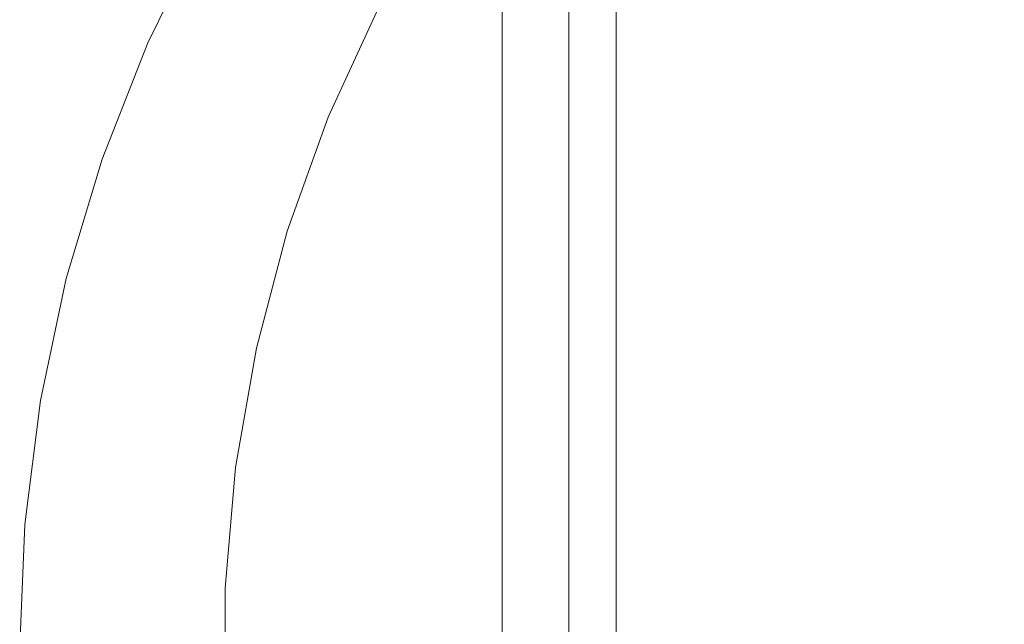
# Model space of a CAD drawing. Header units: millimetres. Extents: x -148 to 148, y -92 to 92.
# Tile 13 of 49: x -148 to -75, y 2 to 47. Entities that reach past the tile are written whole.
import ezdxf

# ---------------------------------------------------------------- set-up
doc = ezdxf.new("R2010")
doc.units = ezdxf.units.MM
doc.header["$LTSCALE"] = 25.4
doc.layers.add('Lighting-Moving Light', color=7, linetype='Continuous', lineweight=5, true_color=0x000000)

# ---------------------------------------------------------------- blocks, each defined once
blk = doc.blocks.new('Group-1')
at = {"layer": 'Lighting-Moving Light', "color": 7, "linetype": 'Continuous', "lineweight": 5, "transparency": 33554687}
for points in [[(-2119.658, -1205.846, -16.5), (-2124.623, -1200.88, -21.465), (-2124.623, -1384.88, -21.465), (-2119.658, -1379.915, -16.5)], [(-1905.589, -1205.846, -16.5), (-2119.658, -1205.846, -16.5), (-2119.658, -1379.915, -16.5), (-1905.589, -1379.915, -16.5)], [(-2116.123, -1209.38, -108.466), (-1909.124, -1209.38, -108.466), (-1909.124, -1376.38, -108.466), (-2116.123, -1376.38, -108.466)]]:
    blk.add_3dface(points, dxfattribs=at)
for points, invisible_edges in [([(-2124.623, -1384.88, -99.966), (-2124.623, -1200.88, -99.965), (-2124.623, -1200.88, -99.966)], 9), ([(-2124.623, -1200.88, -99.966), (-2116.123, -1209.38, -108.466), (-2116.123, -1376.38, -108.466), (-2124.623, -1384.88, -99.966)], 8), ([(-2124.623, -1384.88, -99.966), (-2124.623, -1384.88, -99.965), (-2124.623, -1200.88, -99.965)], 8), ([(-2124.623, -1200.88, -99.965), (-2124.623, -1342.091, -77.387), (-2124.623, -1243.669, -77.387)], 11), ([(-2124.623, -1243.669, -47.544), (-2124.623, -1342.091, -47.544), (-2124.623, -1200.88, -21.465)], 11), ([(-2124.623, -1200.88, -99.965), (-2124.623, -1384.88, -99.965), (-2124.623, -1369.725, -77.387), (-2124.623, -1342.091, -77.387)], 10), ([(-2124.623, -1384.88, -21.465), (-2124.623, -1200.88, -21.465), (-2124.623, -1342.091, -47.544), (-2124.623, -1369.725, -47.544)], 10), ([(-2151.058, -1247.693, -77.387), (-2146.942, -1239.352, -77.387), (-2133.825, -1245.019, -77.387), (-2137.599, -1253.226, -77.387)], 10), ([(-2137.599, -1253.226, -47.544), (-2133.825, -1245.019, -47.544), (-2146.942, -1239.352, -47.544), (-2151.058, -1247.693, -47.544)], 10), ([(-2146.942, -1239.352, -47.544), (-2146.942, -1239.352, -77.387), (-2151.058, -1247.693, -77.387), (-2151.058, -1247.693, -47.544)], 5), ([(-2124.623, -1342.091, -77.387), (-2124.623, -1342.091, -47.544), (-2124.623, -1243.669, -47.544), (-2124.623, -1243.669, -77.387)], 10), ([(-2137.599, -1253.226, -47.544), (-2137.599, -1253.226, -77.387), (-2133.825, -1245.019, -77.387), (-2133.825, -1245.019, -47.544)], 1), ([(-2154.466, -1256.348, -77.387), (-2151.058, -1247.693, -77.387), (-2137.599, -1253.226, -77.387), (-2140.651, -1261.728, -77.387)], 10), ([(-2140.651, -1261.728, -47.544), (-2137.599, -1253.226, -47.544), (-2151.058, -1247.693, -47.544), (-2154.466, -1256.348, -47.544)], 10), ([(-2151.058, -1247.693, -47.544), (-2151.058, -1247.693, -77.387), (-2154.466, -1256.348, -77.387), (-2154.466, -1256.348, -47.544)], 5), ([(-2140.651, -1261.728, -47.544), (-2140.651, -1261.728, -77.387), (-2137.599, -1253.226, -77.387), (-2137.599, -1253.226, -47.544)], 5), ([(-2140.651, -1261.728, -77.387), (-2142.961, -1270.46, -77.387), (-2157.142, -1265.257, -77.387), (-2154.466, -1256.348, -77.387)], 10), ([(-2154.466, -1256.348, -47.544), (-2157.142, -1265.257, -47.544), (-2142.961, -1270.46, -47.544), (-2140.651, -1261.728, -47.544)], 10), ([(-2154.466, -1256.348, -47.544), (-2154.466, -1256.348, -77.387), (-2157.142, -1265.257, -77.387), (-2157.142, -1265.257, -47.544)], 5), ([(-2142.961, -1270.46, -47.544), (-2142.961, -1270.46, -77.387), (-2140.651, -1261.728, -77.387), (-2140.651, -1261.728, -47.544)], 5), ([(-2142.961, -1270.46, -77.387), (-2144.511, -1279.359, -77.387), (-2159.066, -1274.358, -77.387), (-2157.142, -1265.257, -77.387)], 10), ([(-2157.142, -1265.257, -47.544), (-2159.066, -1274.358, -47.544), (-2144.511, -1279.359, -47.544), (-2142.961, -1270.46, -47.544)], 10), ([(-2157.142, -1265.257, -47.544), (-2157.142, -1265.257, -77.387), (-2159.066, -1274.358, -77.387), (-2159.066, -1274.358, -47.544)], 5), ([(-2144.511, -1279.359, -47.544), (-2144.511, -1279.359, -77.387), (-2142.961, -1270.46, -77.387), (-2142.961, -1270.46, -47.544)], 5), ([(-2160.226, -1283.587, -77.387), (-2159.066, -1274.358, -77.387), (-2144.511, -1279.359, -77.387), (-2145.289, -1288.358, -77.387)], 10), ([(-2145.289, -1288.358, -47.544), (-2144.511, -1279.359, -47.544), (-2159.066, -1274.358, -47.544), (-2160.226, -1283.587, -47.544)], 10), ([(-2159.066, -1274.358, -47.544), (-2159.066, -1274.358, -77.387), (-2160.226, -1283.587, -77.387), (-2160.226, -1283.587, -47.544)], 5), ([(-2145.289, -1288.358, -47.544), (-2145.289, -1288.358, -77.387), (-2144.511, -1279.359, -77.387), (-2144.511, -1279.359, -47.544)], 5), ([(-2160.614, -1292.881, -77.387), (-2160.226, -1283.587, -77.387), (-2145.289, -1288.358, -77.387), (-2145.29, -1297.391, -77.387)], 10), ([(-2145.29, -1297.391, -47.544), (-2145.289, -1288.358, -47.544), (-2160.226, -1283.587, -47.544), (-2160.614, -1292.881, -47.544)], 10), ([(-2160.226, -1283.587, -47.544), (-2160.226, -1283.587, -77.387), (-2160.614, -1292.881, -77.387), (-2160.614, -1292.881, -47.544)], 5), ([(-2145.29, -1297.391, -47.544), (-2145.29, -1297.391, -77.387), (-2145.289, -1288.358, -77.387), (-2145.289, -1288.358, -47.544)], 5)]:
    blk.add_3dface(points, dxfattribs=dict(at, invisible_edges=invisible_edges))
at = {"layer": 'Lighting-Moving Light', "color": 0, "flags": 1}
for tag in ['Yoke', 'Weight', 'Weight', 'Wattage', '3D_Symbol_Name', 'Candlepower', 'Body', 'Model_Name', 'Beam_Angle', 'Field_Angle', 'Remarks', 'Beam_Angle_2', 'Field_Angle_2', 'Num_Channels', 'Frame_Size', 'Device_Type', 'FixtureID', 'Frame_Size', 'Base', 'Lens', 'Inst_Type', 'Lamp']:
    blk.add_attdef(tag, (-2481.594, 128.93), '', height=0.18, dxfattribs=at)

msp = doc.modelspace()

# ---------------------------------------------------------------- block references
at = {"layer": 'Lighting-Moving Light', "color": 7, "transparency": 33554687}
msp.add_blockref('Group-1', (2012.623, 1292.88), dxfattribs=at)

doc.saveas('drawing.dxf')
